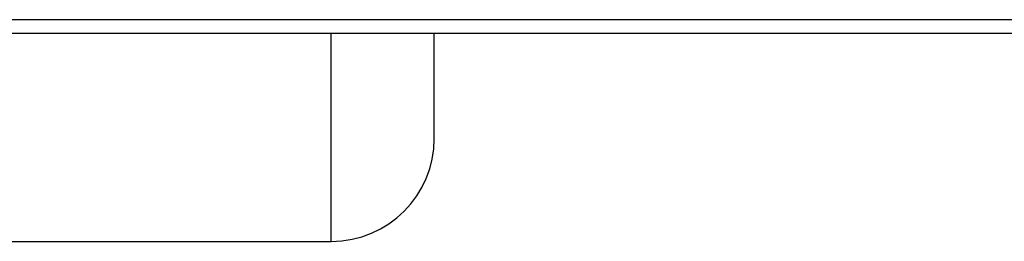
# Model space of a CAD drawing. Header units: millimetres. Extents: x 0 to 420, y 0 to 297.
# Tile 32 of 69: x 74.07 to 83.98, y 245.9 to 248.13. Entities that reach past the tile are written whole.
import ezdxf

# ---------------------------------------------------------------- set-up
doc = ezdxf.new("R2010")
doc.units = ezdxf.units.MM

msp = doc.modelspace()

# ---------------------------------------------------------------- linework, layer by layer
at = {"color": 7, "linetype": 'Continuous', "lineweight": 25}
for p, q in [((64.92019, 248.13052), (94.2962, 248.13052)), ((64.92019, 247.99545), (94.2962, 247.99545)), ((77.20261, 245.89524), (77.20261, 247.99545)), ((73.78385, 245.89524), (77.20261, 245.89524))]:
    msp.add_line(p, q, dxfattribs=at)
msp.add_arc((77.20261, 246.93353), 1.03829, 270, 0, dxfattribs=at)
msp.add_open_spline([(78.2409, 246.93353), (78.2409, 246.93799), (78.2409, 246.94706), (78.2409, 247.02185), (78.2409, 247.13504), (78.2409, 247.27793), (78.2409, 247.43782), (78.2409, 247.62691), (78.2409, 247.81336), (78.2409, 247.9448), (78.2409, 247.99545)], degree=3, knots=[0, 0, 0, 0, 0.14343416, 0.29132258, 0.44336958, 0.56222436, 0.68109257, 0.80247636, 0.92387387, 1, 1, 1, 1], dxfattribs=at)

doc.saveas('drawing.dxf')
